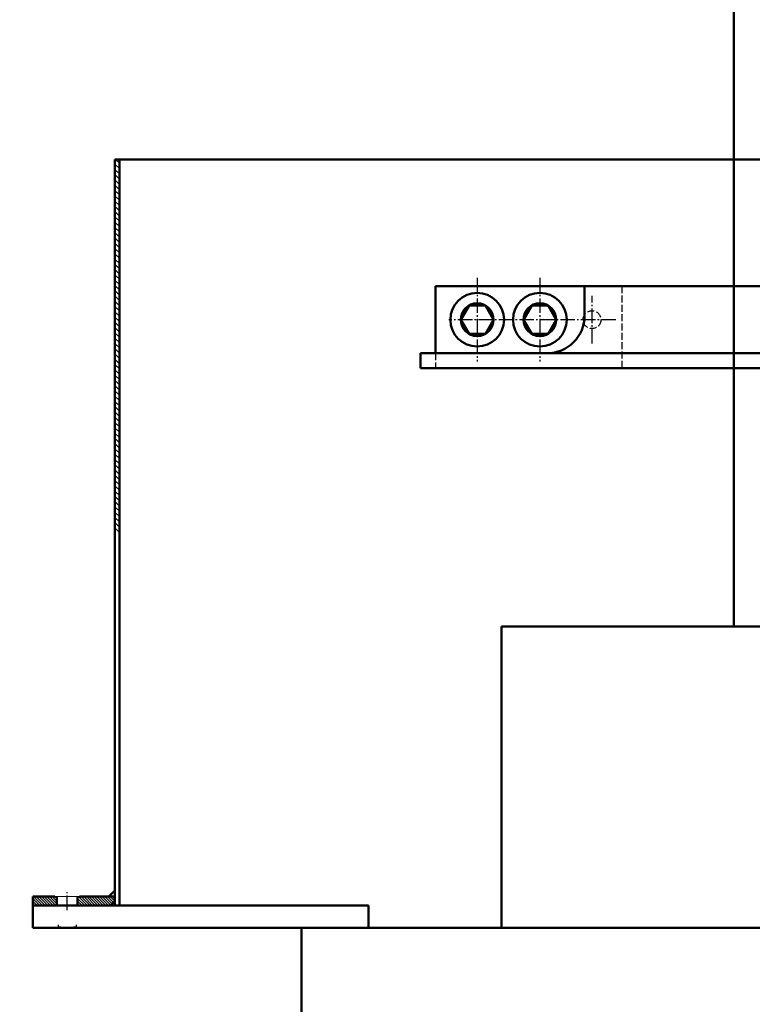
# Model space of a CAD drawing. Header units: millimetres. Extents: x 452087 to 582075, y 10891 to 81641.
# Tile 37 of 46: x 489592 to 490083, y 38411 to 39071. Entities that reach past the tile are written whole.
import ezdxf

# ---------------------------------------------------------------- set-up
doc = ezdxf.new("R2010")
doc.units = ezdxf.units.MM
doc.linetypes.add('AM_DIN_F_W050', pattern=[6.25, 4.75, -1.5])
doc.linetypes.add('AM_DIN_G_W050', pattern=[13.75, 9.75, -1.5, 1, -1.5])
doc.layers.get('Defpoints').update_dxf_attribs({"color": 8})
for name, color, linetype, lineweight in [('AM_0', 7, 'Continuous', 50), ('AM_2', 5, 'Continuous', 50), ('AM_3', 6, 'AM_DIN_F_W050', 25), ('AM_5', 3, 'Continuous', 25), ('AM_7', 4, 'AM_DIN_G_W050', 25), ('AM_8', 1, 'Continuous', 25), ('AM_9', 253, 'Continuous', 0), ('ГТО-2_Бетон 0.6', 2, 'Continuous', 60)]:
    doc.layers.add(name, color=color, linetype=linetype, lineweight=lineweight)
doc.layers.add('ГТО-2_Размеры', color=7, linetype='Continuous')
doc.styles.add('MOSOBL (isocpeur)', font='isocpeur.ttf')
doc.styles.add('RomanS', font='romans.shx', dxfattribs={"width": 0.7})
doc.dimstyles.new('MOSOBL 1-100 (мм)', dxfattribs={"dimscale": 100, "dimtxt": 3, "dimasz": 2, "dimexe": 1.25, "dimexo": 0.625, "dimtad": 1, "dimdec": 0, "dimzin": 9, "dimtxsty": 'RomanS', "dimblk": 'ARCHTICK', "dimcen": 2.5, "dimdle": 1.25, "dimclrd": 7, "dimclre": 7, "dimclrt": 2, "dimadec": 0, "dimazin": 0, "dimtfac": 1, "dimtdec": 0, "dimtmove": 1, "dimatfit": 3, "dimfxl": 1, "dimtfill": 1, "dimlwd": 25, "dimlwe": 25, "dimarcsym": 0})

# ---------------------------------------------------------------- blocks, each defined once
blk = doc.blocks.new('_ArchTick')
at = {"color": 0, "linetype": 'ByBlock', "const_width": 0.15}
blk.add_lwpolyline([(-0.5, -0.5), (0.5, 0.5)], dxfattribs=at)
blk = doc.blocks.new('*D532')
at = {"layer": 'Defpoints', "color": 0, "transparency": 16777216}
for p in [(487420.57, 39090.5), (487420.57, 38591.46), (490220.57, 38591.46)]:
    blk.add_point(p, dxfattribs=at)
at = {"layer": 'ГТО-2_Размеры', "color": 7, "lineweight": 25, "transparency": 16777216}
for p, q in [((487420.57, 38653.96), (487420.57, 39215.5)), ((490220.57, 38653.96), (490220.57, 39215.5)), ((490345.57, 39090.5), (487295.57, 39090.5))]:
    blk.add_line(p, q, dxfattribs=at)
at = {"layer": 'ГТО-2_Размеры', "color": 7, "lineweight": 25, "transparency": 16777216, "xscale": 200, "yscale": 200, "zscale": 200, "rotation": 180}
blk.add_blockref('_ArchTick', (487420.57, 39090.5), dxfattribs=at)
at = {"layer": 'ГТО-2_Размеры', "color": 7, "lineweight": 25, "transparency": 16777216, "xscale": 200, "yscale": 200, "zscale": 200}
blk.add_blockref('_ArchTick', (490220.57, 39090.5), dxfattribs=at)
at = {"layer": 'ГТО-2_Размеры', "color": 2, "transparency": 16777216, "insert": (488820.57, 39303), "char_height": 300, "attachment_point": 5, "style": 'MOSOBL (isocpeur)', "bg_fill": 3, "box_fill_scale": 1.1, "bg_fill_color": 256, "bg_fill_true_color": 13158600, "bg_fill_transparency": 0}
blk.add_mtext('2800', dxfattribs=at)
blk = doc.blocks.new('TERATTGTG')
at = {"layer": 'AM_0'}
blk.add_lwpolyline([(305.76, 1244.78), (-305.76, 1244.78), (-305.76, 1042.75), (305.76, 1042.75)], close=True, dxfattribs=at)
at = {"layer": 'AM_0', "elevation": 0}
blk.add_lwpolyline([(-439.76, 1042.75), (439.76, 1042.75), (439.76, 136.19), (-439.76, 136.19)], close=True, dxfattribs=at)
blk = doc.blocks.new('WERR')
at = {"layer": 'AM_0', "xscale": -1}
blk.add_blockref('TERATTGTG', (0, 168.31), dxfattribs=at)
blk = doc.blocks.new('AERAE5')
for p, q in [((360, 57), (-360, 57)), ((360, 47), (360, 57)), ((-360, 47), (360, 47)), ((350, 47), (350, 2)), ((350, 2), (19.3, 2))]:
    blk.add_line(p, q)
blk.add_lwpolyline([(250, 2), (250, 22, -0.414214), (275, 47)], format="xyb")
at = {"layer": 'AM_2'}
for points in [[(290.97, 24.5), (285.48, 15), (274.52, 15), (269.03, 24.5), (274.52, 34), (285.48, 34)], [(332.97, 24.5), (327.48, 15), (316.52, 15), (311.03, 24.5), (316.52, 34), (327.48, 34)]]:
    blk.add_lwpolyline(points, close=True, dxfattribs=at)
for centre, radius in [((280, 24.5), 18), ((322, 24.5), 18), ((280, 24.5), 10.97), ((322, 24.5), 10.97)]:
    blk.add_circle(centre, radius, dxfattribs=at)
at = {"layer": 'AM_3'}
for p, q in [((225, 2), (225, 57)), ((350, 47), (350, 57))]:
    blk.add_line(p, q, dxfattribs=at)
blk.add_circle((245, 24.5), 6, dxfattribs=at)
at = {"layer": 'AM_7'}
for p, q in [((280, -3.5), (280, 52.5)), ((322, -3.5), (322, 52.5)), ((245, 40.5), (245, 8.5)), ((229, 24.5), (341, 24.5))]:
    blk.add_line(p, q, dxfattribs=at)
blk = doc.blocks.new('A$C13AA7A00')
at = {"layer": 'AM_8'}
h = blk.add_hatch(dxfattribs=at)
h.set_pattern_fill('_USER', color=256, scale=2.5, angle=-135, style=0, pattern_type=0)
h.set_pattern_definition([(315, (5269.5982, 46406.0084), (-1.76776695, -1.76776695), [])])
h.paths.add_polyline_path([(-1017, 190), (-1020, 190), (-1020, -60), (-1017, -60)])
h = blk.add_hatch(dxfattribs=at)
h.set_pattern_fill('_U', color=256, scale=1.25, angle=45, style=0, pattern_type=0)
h.set_pattern_definition([(135, (56.3451, 907.8813), (0.8838835, 0.8838835), [])])
h.paths.add_polyline_path([(-1045, -310.36), (-1045, -304.36), (-1020, -304.36), (-1020, -307.36), (-1023, -310.36)])
h.paths.add_polyline_path([(-1059, -304.36), (-1059, -310.36), (-1075, -310.36), (-1075, -304.36)])
at = {"layer": 'AM_0'}
for p, q in [((-1020, 190), (-1020, -310.36)), ((-1020, 190), (-565, 190, 0)), ((-1017, -310.36), (-1017, 190)), ((-1020, -300.36), (-1024, -304.36)), ((-1075, -310.36), (-1075, -304.36)), ((-1075, -304.36), (-1060.31, -304.36)), ((-1059, -310.36), (-1059, -304.36)), ((-1045, -310.36), (-1045, -304.36)), ((-1043.68, -304.36), (-1020, -304.36)), ((-1020, -307.36), (-1023, -310.36)), ((-850, -310.36), (-1075, -310.36)), ((-1075, -310.36), (-1058, -310.36)), ((-1075, -325.36), (-1075, -310.36)), ((-1046, -310.36), (-1020, -310.36)), ((-1020, -310.36), (-1017, -310.36)), ((-850, -325.36), (-850, -310.36)), ((-850, -325.36), (-1075, -325.36)), ((-1056.93, -324.36), (-1056.93, -325.36)), ((-1047.07, -324.36), (-1047.07, -325.36)), ((-1044, -325.36), (-1038, -325.36))]:
    blk.add_line(p, q, dxfattribs=at)
for points in [[(-1020, -304.36), (-1020, -300.36), (-1024, -304.36), (-1020, -304.36)], [(-1020, -310.36), (-1020, -307.36), (-1023, -310.36), (-1020, -310.36)]]:
    blk.add_solid(points, dxfattribs=at)
at = {"layer": 'AM_5'}
for p, q in [((-1058, -323.29), (-1058, -325.36)), ((-1046, -323.29), (-1046, -325.36))]:
    blk.add_line(p, q, dxfattribs=at)
at = {"layer": 'AM_7'}
blk.add_line((-1052, -313.36), (-1052, -301.36), dxfattribs=at)
at = {"layer": 'AM_9'}
for p, q in [((-1060.31, -304.36), (-1043.68, -304.36)), ((-1058, -310.36), (-1046, -310.36))]:
    blk.add_line(p, q, dxfattribs=at)
blk = doc.blocks.new('_гто-2_рев 4')
at = {"layer": 'AM_0'}
blk.add_line((150, 1627.89), (150, 4416.49), dxfattribs=at)
at = {"layer": 'AM_0', "xscale": -1, "rotation": 180}
blk.add_blockref('AERAE5', (0, 1858.22), dxfattribs=at)
at = {"layer": 'AM_0', "xscale": -1}
blk.add_blockref('A$C13AA7A00', (-455, 1751.22), dxfattribs=at)
at = {"layer": 'AM_0', "extrusion": (0, 0, -1), "zscale": -1}
blk.add_blockref('WERR', (0, 214.8), dxfattribs=at)

msp = doc.modelspace()

# ---------------------------------------------------------------- dimensions: what is measured, and where the dimension line sits
at = {"layer": 'ГТО-2_Размеры'}
dim = msp.add_linear_dim(base=(487420.57, 39090.5), p1=(490220.57, 38591.46), p2=(487420.57, 38591.46), dimstyle='MOSOBL 1-100 (мм)', override={"dimtxsty": 'MOSOBL (isocpeur)'}, dxfattribs=at)
dim.commit()
dim.dimension.update_dxf_attribs({"geometry": '*D532', "text_midpoint": (488820.57, 39303)})

# ---------------------------------------------------------------- next in the draw order: block references
at = {"layer": 'ГТО-2_Бетон 0.6', "color": 1, "xscale": -1}
msp.add_blockref('_гто-2_рев 4', (490220.57, 37036.13), dxfattribs=at)

doc.saveas('drawing.dxf')
